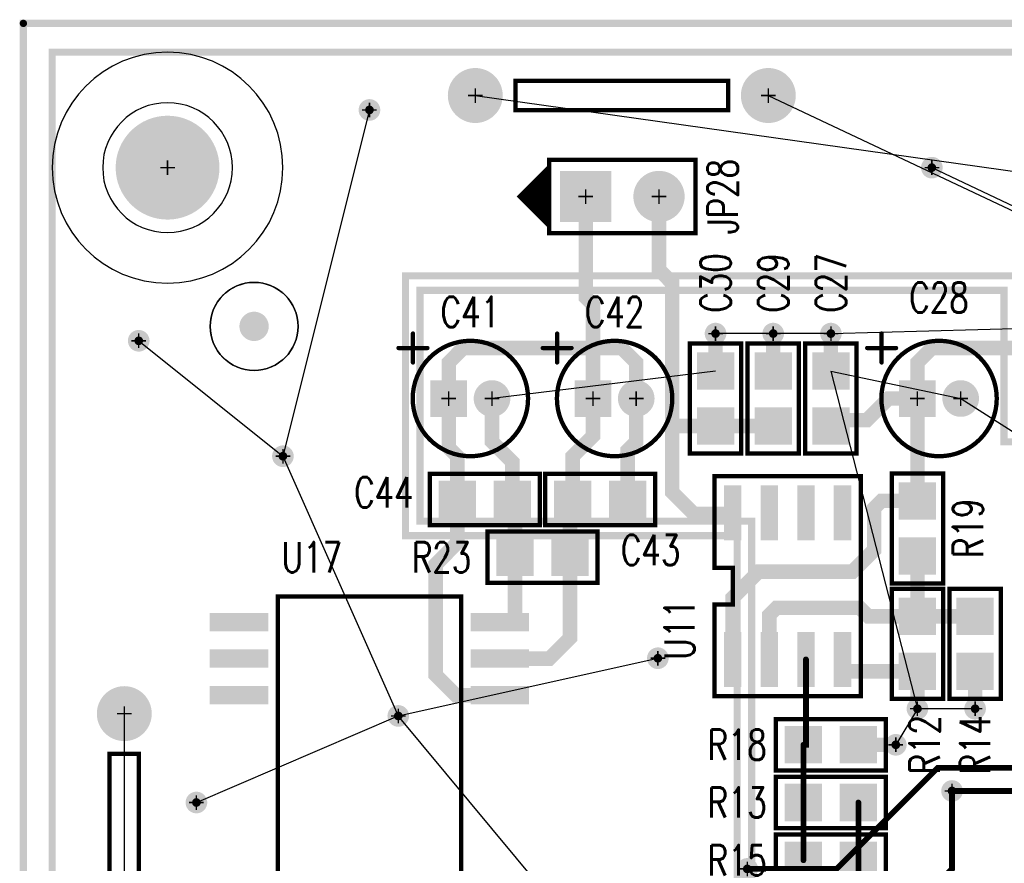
# Model space of a CAD drawing. Extents: x -1 to 210, y -5 to 148.
# Tile 25 of 52: x 0 to 34, y 96 to 125. Entities that reach past the tile are written whole.
import ezdxf
from ezdxf.enums import TextEntityAlignment as Align

# ---------------------------------------------------------------- set-up
doc = ezdxf.new("R2010")
doc.units = 0
for name, pattern in [('KEEPOUT_00011110', [2, 1, 1]), ('POUR_01_-1_0_000000', [2, 1, 1]), ('SIG_0', [2, 1, 1]), ('SIG_12', [2, 1, 1]), ('SIG_15', [2, 1, 1]), ('SIG_17', [2, 1, 1]), ('SIG_18', [2, 1, 1]), ('SIG_225', [2, 1, 1]), ('SIG_25', [2, 1, 1]), ('SIG_27', [2, 1, 1]), ('SIG_3', [2, 1, 1]), ('SIG_35', [2, 1, 1]), ('SIG_36', [2, 1, 1]), ('SIG_37', [2, 1, 1]), ('SIG_9', [2, 1, 1])]:
    doc.linetypes.add(name, pattern=pattern)
for name, color, linetype in [('BOARD_OUTLINE_00', 254, 'CONTINUOUS'), ('DRIL_NPLTE_THRU_01', 176, 'CONTINUOUS'), ('DRIL_NPLTE_THRU_02', 255, 'CONTINUOUS'), ('DRIL_NPLTE_THRU_03', 106, 'CONTINUOUS'), ('DRIL_NPLTE_THRU_04', 16, 'CONTINUOUS'), ('DRIL_PLTE_THRU_01', 176, 'CONTINUOUS'), ('DRIL_PLTE_THRU_02', 255, 'CONTINUOUS'), ('DRIL_PLTE_THRU_03', 106, 'CONTINUOUS'), ('DRIL_PLTE_THRU_04', 16, 'CONTINUOUS'), ('DRIL_SYMBOL', 254, 'CONTINUOUS'), ('KEEPOUT_-1', 254, 'CONTINUOUS'), ('KEEPOUT_00', 34, 'CONTINUOUS'), ('KEEPOUT_01', 34, 'CONTINUOUS'), ('LINK_00', 57, 'CONTINUOUS'), ('PADS_BOT', 1, 'CONTINUOUS'), ('PADS_INNER', 5, 'CONTINUOUS'), ('PADS_TOP', 5, 'CONTINUOUS'), ('PART_NAME_01', 4, 'CONTINUOUS'), ('PART_TOP_2DLINE_00', 4, 'CONTINUOUS'), ('PART_TOP_2DLINE_01', 4, 'CONTINUOUS'), ('PART_TOP_CUTOUT_01', 4, 'CONTINUOUS'), ('POUR_HEADER_01', 5, 'CONTINUOUS'), ('POUR_HEADER_02', 253, 'CONTINUOUS'), ('POUR_HEADER_03', 112, 'CONTINUOUS'), ('POUR_HEADER_04', 1, 'CONTINUOUS'), ('TRACE_01', 5, 'CONTINUOUS'), ('TRACE_04', 1, 'CONTINUOUS'), ('VIAPTS', 5, 'CONTINUOUS')]:
    doc.layers.add(name, color=color, linetype=linetype)
doc.styles.add('W0$15', font='simplex', dxfattribs={"width": 0.75})

# ---------------------------------------------------------------- blocks, each defined once
blk = doc.blocks.new('SMOOTH_0$254')
at = {"const_width": 0.127}
blk.add_lwpolyline([(-0.0635, 0, 1), (0.0635, 0, 1)], format="xyb", close=True, dxfattribs=at)
blk = doc.blocks.new('BOARD_1')
at = {"layer": 'BOARD_OUTLINE_00', "const_width": 0.254}
blk.add_lwpolyline([(-5, 0), (200, 0), (200, 125), (-5, 125)], close=True, dxfattribs=at)
at = {"layer": 'BOARD_OUTLINE_00'}
blk.add_blockref('SMOOTH_0$254', (-5, 125), dxfattribs=at)
blk = doc.blocks.new('POUR_HEADER_1')
at = {"layer": 'POUR_HEADER_02', "linetype": 'POUR_01_-1_0_000000', "const_width": 0.25}
blk.add_lwpolyline([(157, -7.75), (66.75, -7.75), (66.75, -15.25), (39.5, -15.25), (39.5, -13.25), (21.25, -13.25), (21.25, -20), (11.5, -20), (11.5, -7.5), (0, -7.5), (0, 0.5), (20.25, 0.5), (20.25, -4.75), (25.25, -4.75), (25.25, -8), (30.75, -8), (30.75, 0.5), (42.25, 0.5), (42.25, -12.5), (61.25, -12.5), (61.25, -2), (168.25, -2)], dxfattribs=at)
blk = doc.blocks.new('POUR_HEADER_2')
at = {"layer": 'POUR_HEADER_02', "linetype": 'POUR_01_-1_0_000000', "const_width": 0.25}
for points in [[(26, 37.75), (-63.25, 37.75), (-63.25, 30.25), (-91.5, 30.25), (-91.5, 32.25), (-108.75, 32.25), (-108.75, 25.5), (-119.5, 25.5), (-119.5, 38), (-131, 38), (-131, 47), (-109.75, 47), (-109.75, 41.75), (-104.75, 41.75), (-104.75, 38.5), (-100.25, 38.5), (-100.25, 47), (-87.75, 47), (-87.75, 34), (-69.75, 34), (-69.75, 44.5), (38.25, 44.5)], [(59.75, 54.75), (-143.25, 54.75), (-143.25, 18.5)]]:
    blk.add_lwpolyline(points, dxfattribs=at)
blk = doc.blocks.new('POUR_HEADER_7')
at = {"layer": 'POUR_HEADER_03', "linetype": 'POUR_01_-1_0_000000', "const_width": 0.25}
blk.add_lwpolyline([(-43, -74.5), (-43, 48.5), (160, 48.5), (160, -74.5)], close=True, dxfattribs=at)
blk = doc.blocks.new('POUR_HEADER_8')
at = {"layer": 'POUR_HEADER_01', "linetype": 'POUR_01_-1_0_000000', "const_width": 0.25}
blk.add_lwpolyline([(0, 0), (203, 0), (203, 123), (0, 123)], close=True, dxfattribs=at)
blk = doc.blocks.new('POUR_HEADER_9')
at = {"layer": 'POUR_HEADER_04', "linetype": 'POUR_01_-1_0_000000', "const_width": 0.25}
blk.add_lwpolyline([(0, 0), (203, 0), (203, 123), (0, 123)], close=True, dxfattribs=at)
blk = doc.blocks.new('SMOOTH_0$15')
at = {"const_width": 0.075}
blk.add_lwpolyline([(-0.0375, 0, 1), (0.0375, 0, 1)], format="xyb", close=True, dxfattribs=at)
blk = doc.blocks.new('PART_BODY_TOP_21')
at = {"layer": 'PART_TOP_2DLINE_00', "const_width": 0.15}
blk.add_lwpolyline([(1.905, -0.889), (1.905, 0.889), (-1.905, 0.889), (-1.905, -0.889)], close=True, dxfattribs=at)
at = {"layer": 'PART_TOP_2DLINE_00'}
for p in [(-1.905, 0.889), (1.905, 0.889), (-1.905, -0.889), (1.905, -0.889)]:
    blk.add_blockref('SMOOTH_0$15', p, dxfattribs=at)
blk = doc.blocks.new('DRIL_HOLE_0')
blk.add_lwpolyline([(0, 0, 1), (0, 0, 1)], format="xyb", close=True)
blk = doc.blocks.new('PAD_0')
blk.add_lwpolyline([(0, 0, 1), (0, 0, 1)], format="xyb", close=True)
blk = doc.blocks.new('PAD_1')
at = {"const_width": 1.2954}
blk.add_lwpolyline([(-0.6477, 0), (0.6477, 0)], dxfattribs=at)
blk = doc.blocks.new('STK_TOP_4')
at = {"layer": 'DRIL_PLTE_THRU_01'}
blk.add_blockref('DRIL_HOLE_0', (0, 0), dxfattribs=at)
at = {"layer": 'DRIL_PLTE_THRU_02'}
blk.add_blockref('DRIL_HOLE_0', (0, 0), dxfattribs=at)
at = {"layer": 'DRIL_PLTE_THRU_03'}
blk.add_blockref('DRIL_HOLE_0', (0, 0), dxfattribs=at)
at = {"layer": 'DRIL_PLTE_THRU_04'}
blk.add_blockref('DRIL_HOLE_0', (0, 0), dxfattribs=at)
at = {"layer": 'PADS_BOT'}
blk.add_blockref('PAD_0', (0, 0), dxfattribs=at)
at = {"layer": 'PADS_INNER'}
blk.add_blockref('PAD_0', (0, 0), dxfattribs=at)
at = {"layer": 'PADS_TOP'}
blk.add_blockref('PAD_1', (0, 0), dxfattribs=at)
blk = doc.blocks.new('SYM_TOP_2')
for name, p in [('PART_BODY_TOP_21', (0, 0)), ('STK_TOP_4', (-0.9525, 0)), ('STK_TOP_4', (0.9525, 0))]:
    blk.add_blockref(name, p)
blk = doc.blocks.new('PART_TOP_11')
blk.add_blockref('SYM_TOP_2', (0, 0))
at = {"layer": 'PART_NAME_01', "style": 'W0$15', "width": 0.75}
blk.add_text('C27', height=1.05, dxfattribs=at).set_placement((4, 0), align=Align.MIDDLE_CENTER)
blk = doc.blocks.new('PART_TOP_12')
blk.add_blockref('SYM_TOP_2', (0, 0))
at = {"layer": 'PART_NAME_01', "style": 'W0$15', "width": 0.75}
blk.add_text('C29', height=1.05, dxfattribs=at).set_placement((4, 0), align=Align.MIDDLE_CENTER)
blk = doc.blocks.new('PART_TOP_13')
blk.add_blockref('SYM_TOP_2', (0, 0))
at = {"layer": 'PART_NAME_01', "style": 'W0$15', "width": 0.75}
blk.add_text('C30', height=1.05, dxfattribs=at).set_placement((4, 0), align=Align.MIDDLE_CENTER)
blk = doc.blocks.new('PART_BODY_TOP_23')
at = {"layer": 'PART_TOP_2DLINE_00', "const_width": 0.15}
blk.add_lwpolyline([(2, 0, 1), (-2, 0, 1)], format="xyb", close=True, dxfattribs=at)
for points in [[(-1.992, 2.25), (-1.992, 1.25)], [(-2.492, 1.75), (-1.492, 1.75)]]:
    blk.add_lwpolyline(points, dxfattribs=at)
at = {"layer": 'PART_TOP_2DLINE_00'}
for p in [(-1.992, 2.25), (-2.492, 1.75), (-1.492, 1.75), (-1.992, 1.25)]:
    blk.add_blockref('SMOOTH_0$15', p, dxfattribs=at)
blk = doc.blocks.new('DRIL_SYMBOL_0$7')
at = {"layer": 'DRIL_SYMBOL', "const_width": 0.0508}
for points in [[(-0.254, 0), (0.254, 0)], [(0, -0.254), (0, 0.254)]]:
    blk.add_lwpolyline(points, dxfattribs=at)
blk = doc.blocks.new('DRIL_HOLE_0$7')
at = {"const_width": 0.35}
blk.add_lwpolyline([(-0.175, 0, 1), (0.175, 0, 1)], format="xyb", close=True, dxfattribs=at)
blk.add_blockref('DRIL_SYMBOL_0$7', (0, 0))
blk = doc.blocks.new('PAD_3')
at = {"const_width": 0.635}
blk.add_lwpolyline([(0, -0.3175, 1), (0, 0.3175, 1)], format="xyb", close=True, dxfattribs=at)
blk = doc.blocks.new('PAD_4')
at = {"const_width": 1.27}
blk.add_lwpolyline([(-0.635, 0), (0.635, 0)], dxfattribs=at)
blk = doc.blocks.new('STK_TOP_7')
at = {"layer": 'DRIL_PLTE_THRU_01'}
blk.add_blockref('DRIL_HOLE_0$7', (0, 0), dxfattribs=at)
at = {"layer": 'DRIL_PLTE_THRU_02'}
blk.add_blockref('DRIL_HOLE_0$7', (0, 0), dxfattribs=at)
at = {"layer": 'DRIL_PLTE_THRU_03'}
blk.add_blockref('DRIL_HOLE_0$7', (0, 0), dxfattribs=at)
at = {"layer": 'DRIL_PLTE_THRU_04'}
blk.add_blockref('DRIL_HOLE_0$7', (0, 0), dxfattribs=at)
at = {"layer": 'PADS_BOT'}
blk.add_blockref('PAD_4', (0, 0), dxfattribs=at)
at = {"layer": 'PADS_INNER'}
blk.add_blockref('PAD_3', (0, 0), dxfattribs=at)
at = {"layer": 'PADS_TOP'}
blk.add_blockref('PAD_4', (0, 0), dxfattribs=at)
blk = doc.blocks.new('STK_TOP_6')
at = {"layer": 'DRIL_PLTE_THRU_01'}
blk.add_blockref('DRIL_HOLE_0$7', (0, 0), dxfattribs=at)
at = {"layer": 'DRIL_PLTE_THRU_02'}
blk.add_blockref('DRIL_HOLE_0$7', (0, 0), dxfattribs=at)
at = {"layer": 'DRIL_PLTE_THRU_03'}
blk.add_blockref('DRIL_HOLE_0$7', (0, 0), dxfattribs=at)
at = {"layer": 'DRIL_PLTE_THRU_04'}
blk.add_blockref('DRIL_HOLE_0$7', (0, 0), dxfattribs=at)
at = {"layer": 'PADS_BOT'}
blk.add_blockref('PAD_3', (0, 0), dxfattribs=at)
at = {"layer": 'PADS_INNER'}
blk.add_blockref('PAD_3', (0, 0), dxfattribs=at)
at = {"layer": 'PADS_TOP'}
blk.add_blockref('PAD_3', (0, 0), dxfattribs=at)
blk = doc.blocks.new('SYM_TOP_4')
for name, p in [('PART_BODY_TOP_23', (0, 0)), ('STK_TOP_7', (-0.75, 0)), ('STK_TOP_6', (0.75, 0))]:
    blk.add_blockref(name, p)
blk = doc.blocks.new('PART_TOP_52')
blk.add_blockref('SYM_TOP_4', (0, 0))
at = {"layer": 'PART_NAME_01', "style": 'W0$15', "width": 0.75}
blk.add_text('C28', height=1.05, dxfattribs=at).set_placement((0, 3.5), align=Align.MIDDLE_CENTER)
blk = doc.blocks.new('PART_TOP_53')
blk.add_blockref('SYM_TOP_4', (0, 0))
at = {"layer": 'PART_NAME_01', "style": 'W0$15', "width": 0.75}
blk.add_text('C41', height=1.05, dxfattribs=at).set_placement((0, 3), align=Align.MIDDLE_CENTER)
blk = doc.blocks.new('PART_TOP_54')
blk.add_blockref('SYM_TOP_4', (0, 0))
at = {"layer": 'PART_NAME_01', "style": 'W0$15', "width": 0.75}
blk.add_text('C42', height=1.05, dxfattribs=at).set_placement((0, 3), align=Align.MIDDLE_CENTER)
blk = doc.blocks.new('PART_TOP_55')
blk.add_blockref('SYM_TOP_2', (0, 0))
at = {"layer": 'PART_NAME_01', "style": 'W0$15', "width": 0.75}
blk.add_text('C43', height=1.05, dxfattribs=at).set_placement((1.75, -1.75), align=Align.MIDDLE_CENTER)
blk = doc.blocks.new('PART_TOP_56')
blk.add_blockref('SYM_TOP_2', (0, 0))
at = {"layer": 'PART_NAME_01', "style": 'W0$15', "width": 0.75}
blk.add_text('C44', height=1.05, dxfattribs=at).set_placement((-3.5, 0.25), align=Align.MIDDLE_CENTER)
blk = doc.blocks.new('PART_BODY_TOP_24')
at = {"layer": 'PART_TOP_2DLINE_00', "const_width": 0.15}
blk.add_lwpolyline([(-1.27, 1.016), (-2.286, 0), (-1.27, -1.016), (-1.27, 0.889), (-2.159, 0), (-1.397, -0.762), (-1.397, 0.635), (-2.032, 0), (-1.524, -0.508), (-1.524, 0.381), (-1.905, 0), (-1.651, -0.254), (-1.651, 0.127), (-1.778, 0), (-1.651, -0.127)], dxfattribs=at)
blk.add_lwpolyline([(-1.27, -1.27), (3.81, -1.27), (3.81, 1.27), (-1.27, 1.27)], close=True, dxfattribs=at)
at = {"layer": 'PART_TOP_2DLINE_00'}
for p in [(-1.27, 1.27), (-1.27, 1.016), (3.81, 1.27), (-1.397, 0.635), (-1.27, 0.889), (-1.524, 0.381), (-2.286, 0), (-2.159, 0), (-2.032, 0), (-1.905, 0), (-1.778, 0), (-1.651, 0.127), (-1.651, -0.127), (-1.651, -0.254), (-1.524, -0.508), (-1.397, -0.762), (-1.27, -1.016), (-1.27, -1.27), (3.81, -1.27)]:
    blk.add_blockref('SMOOTH_0$15', p, dxfattribs=at)
blk = doc.blocks.new('DRIL_SYMBOL_1')
at = {"layer": 'DRIL_SYMBOL', "const_width": 0.0508}
for points in [[(-0.254, 0), (0.254, 0)], [(0, -0.254), (0, 0.254)]]:
    blk.add_lwpolyline(points, dxfattribs=at)
blk = doc.blocks.new('DRIL_HOLE_1')
at = {"const_width": 0.5}
blk.add_lwpolyline([(-0.25, 0, 1), (0.25, 0, 1)], format="xyb", close=True, dxfattribs=at)
blk.add_blockref('DRIL_SYMBOL_1', (0, 0))
blk = doc.blocks.new('PAD_5')
at = {"const_width": 0.889}
blk.add_lwpolyline([(0, -0.4445, 1), (0, 0.4445, 1)], format="xyb", close=True, dxfattribs=at)
blk = doc.blocks.new('PAD_6')
at = {"const_width": 1.778}
blk.add_lwpolyline([(-0.889, 0), (0.889, 0)], dxfattribs=at)
blk = doc.blocks.new('STK_TOP_8')
at = {"layer": 'DRIL_PLTE_THRU_01'}
blk.add_blockref('DRIL_HOLE_1', (0, 0), dxfattribs=at)
at = {"layer": 'DRIL_PLTE_THRU_02'}
blk.add_blockref('DRIL_HOLE_1', (0, 0), dxfattribs=at)
at = {"layer": 'DRIL_PLTE_THRU_03'}
blk.add_blockref('DRIL_HOLE_1', (0, 0), dxfattribs=at)
at = {"layer": 'DRIL_PLTE_THRU_04'}
blk.add_blockref('DRIL_HOLE_1', (0, 0), dxfattribs=at)
at = {"layer": 'PADS_BOT'}
blk.add_blockref('PAD_6', (0, 0), dxfattribs=at)
at = {"layer": 'PADS_INNER'}
blk.add_blockref('PAD_5', (0, 0), dxfattribs=at)
at = {"layer": 'PADS_TOP'}
blk.add_blockref('PAD_6', (0, 0), dxfattribs=at)
blk = doc.blocks.new('STK_TOP_9')
at = {"layer": 'DRIL_PLTE_THRU_01'}
blk.add_blockref('DRIL_HOLE_1', (0, 0), dxfattribs=at)
at = {"layer": 'DRIL_PLTE_THRU_02'}
blk.add_blockref('DRIL_HOLE_1', (0, 0), dxfattribs=at)
at = {"layer": 'DRIL_PLTE_THRU_03'}
blk.add_blockref('DRIL_HOLE_1', (0, 0), dxfattribs=at)
at = {"layer": 'DRIL_PLTE_THRU_04'}
blk.add_blockref('DRIL_HOLE_1', (0, 0), dxfattribs=at)
at = {"layer": 'PADS_BOT'}
blk.add_blockref('PAD_5', (0, 0), dxfattribs=at)
at = {"layer": 'PADS_INNER'}
blk.add_blockref('PAD_5', (0, 0), dxfattribs=at)
at = {"layer": 'PADS_TOP'}
blk.add_blockref('PAD_5', (0, 0), dxfattribs=at)
blk = doc.blocks.new('SYM_TOP_5')
for name, p in [('PART_BODY_TOP_24', (0, 0)), ('STK_TOP_8', (0, 0)), ('STK_TOP_9', (2.54, 0))]:
    blk.add_blockref(name, p)
blk = doc.blocks.new('PART_TOP_68')
blk.add_blockref('SYM_TOP_5', (0, 0))
at = {"layer": 'PART_NAME_01', "style": 'W0$15', "width": 0.75}
blk.add_text('JP28', height=1.05, rotation=90, dxfattribs=at).set_placement((4.75, 0), align=Align.MIDDLE_CENTER)
blk = doc.blocks.new('PART_BODY_TOP_35')
at = {"layer": 'PART_TOP_2DLINE_01', "const_width": 0.15}
blk.add_lwpolyline([(-9.144, -3.175), (9.144, -3.175), (9.144, 3.175), (-9.144, 3.175)], close=True, dxfattribs=at)
blk.add_lwpolyline([(-8.763, -2.159, 1), (-7.493, -2.159, 1)], format="xyb", close=True, dxfattribs=at)
at = {"layer": 'PART_TOP_2DLINE_01'}
for p in [(-9.144, 3.175), (9.144, 3.175), (-9.144, -3.175), (9.144, -3.175)]:
    blk.add_blockref('SMOOTH_0$15', p, dxfattribs=at)
blk = doc.blocks.new('PAD_16')
at = {"const_width": 0.635}
blk.add_lwpolyline([(-1.016, 0), (1.016, 0)], dxfattribs=at)
blk = doc.blocks.new('STK_TOP_23')
at = {"layer": 'DRIL_NPLTE_THRU_01'}
blk.add_blockref('DRIL_HOLE_0', (0, 0), dxfattribs=at)
at = {"layer": 'DRIL_NPLTE_THRU_02'}
blk.add_blockref('DRIL_HOLE_0', (0, 0), dxfattribs=at)
at = {"layer": 'DRIL_NPLTE_THRU_03'}
blk.add_blockref('DRIL_HOLE_0', (0, 0), dxfattribs=at)
at = {"layer": 'DRIL_NPLTE_THRU_04'}
blk.add_blockref('DRIL_HOLE_0', (0, 0), dxfattribs=at)
at = {"layer": 'PADS_BOT'}
blk.add_blockref('PAD_0', (0, 0), dxfattribs=at)
at = {"layer": 'PADS_INNER'}
blk.add_blockref('PAD_0', (0, 0), dxfattribs=at)
at = {"layer": 'PADS_TOP', "rotation": 90}
blk.add_blockref('PAD_16', (0, 0), dxfattribs=at)
blk = doc.blocks.new('STK_TOP_22')
at = {"layer": 'DRIL_NPLTE_THRU_01'}
blk.add_blockref('DRIL_HOLE_0', (0, 0), dxfattribs=at)
at = {"layer": 'DRIL_NPLTE_THRU_02'}
blk.add_blockref('DRIL_HOLE_0', (0, 0), dxfattribs=at)
at = {"layer": 'DRIL_NPLTE_THRU_03'}
blk.add_blockref('DRIL_HOLE_0', (0, 0), dxfattribs=at)
at = {"layer": 'DRIL_NPLTE_THRU_04'}
blk.add_blockref('DRIL_HOLE_0', (0, 0), dxfattribs=at)
at = {"layer": 'PADS_BOT'}
blk.add_blockref('PAD_0', (0, 0), dxfattribs=at)
at = {"layer": 'PADS_INNER'}
blk.add_blockref('PAD_0', (0, 0), dxfattribs=at)
at = {"layer": 'PADS_TOP'}
blk.add_blockref('PAD_0', (0, 0), dxfattribs=at)
blk = doc.blocks.new('SYM_TOP_16')
for name, p in [('STK_TOP_23', (-8.255, 4.5212)), ('STK_TOP_23', (-6.985, 4.5212)), ('STK_TOP_23', (-5.715, 4.5212)), ('STK_TOP_23', (5.715, 4.5212)), ('STK_TOP_23', (6.985, 4.5212)), ('STK_TOP_23', (8.255, 4.5212)), ('STK_TOP_22', (-4.445, 4.5212)), ('STK_TOP_22', (-3.175, 4.5212)), ('STK_TOP_22', (-1.905, 4.5212)), ('STK_TOP_22', (-0.635, 4.5212)), ('STK_TOP_22', (0.635, 4.5212)), ('STK_TOP_22', (1.905, 4.5212)), ('STK_TOP_22', (3.175, 4.5212)), ('STK_TOP_22', (4.445, 4.5212)), ('PART_BODY_TOP_35', (0, 0)), ('STK_TOP_23', (-8.255, -4.5212)), ('STK_TOP_23', (-6.985, -4.5212)), ('STK_TOP_23', (-5.715, -4.5212)), ('STK_TOP_23', (5.715, -4.5212)), ('STK_TOP_23', (6.985, -4.5212)), ('STK_TOP_23', (8.255, -4.5212)), ('STK_TOP_22', (-4.445, -4.5212)), ('STK_TOP_22', (-3.175, -4.5212)), ('STK_TOP_22', (-1.905, -4.5212)), ('STK_TOP_22', (-0.635, -4.5212)), ('STK_TOP_22', (0.635, -4.5212)), ('STK_TOP_22', (1.905, -4.5212)), ('STK_TOP_22', (3.175, -4.5212)), ('STK_TOP_22', (4.445, -4.5212))]:
    blk.add_blockref(name, p)
blk = doc.blocks.new('PART_TOP_100')
blk.add_blockref('SYM_TOP_16', (0, 0))
at = {"layer": 'PART_NAME_01', "style": 'W0$15', "width": 0.75}
blk.add_text('U17', height=1.05, rotation=-90, dxfattribs=at).set_placement((10.5, 2), align=Align.MIDDLE_CENTER)
blk = doc.blocks.new('PART_TOP_113')
blk.add_blockref('SYM_TOP_2', (0, 0))
at = {"layer": 'PART_NAME_01', "style": 'W0$15', "width": 0.75}
blk.add_text('R12', height=1.05, dxfattribs=at).set_placement((-3.5, -0.25), align=Align.MIDDLE_CENTER)
blk = doc.blocks.new('PART_TOP_114')
blk.add_blockref('SYM_TOP_2', (0, 0))
at = {"layer": 'PART_NAME_01', "style": 'W0$15', "width": 0.75}
blk.add_text('R13', height=1.05, rotation=-180, dxfattribs=at).set_placement((3.25, 0), align=Align.MIDDLE_CENTER)
blk = doc.blocks.new('PART_TOP_115')
blk.add_blockref('SYM_TOP_2', (0, 0))
at = {"layer": 'PART_NAME_01', "style": 'W0$15', "width": 0.75}
blk.add_text('R14', height=1.05, dxfattribs=at).set_placement((-3.5, 0), align=Align.MIDDLE_CENTER)
blk = doc.blocks.new('PART_TOP_116')
blk.add_blockref('SYM_TOP_2', (0, 0))
at = {"layer": 'PART_NAME_01', "style": 'W0$15', "width": 0.75}
blk.add_text('R15', height=1.05, rotation=-180, dxfattribs=at).set_placement((3.25, 0), align=Align.MIDDLE_CENTER)
blk = doc.blocks.new('PART_TOP_118')
blk.add_blockref('SYM_TOP_2', (0, 0))
at = {"layer": 'PART_NAME_01', "style": 'W0$15', "width": 0.75}
blk.add_text('R18', height=1.05, dxfattribs=at).set_placement((-3.25, 0), align=Align.MIDDLE_CENTER)
blk = doc.blocks.new('PART_TOP_119')
blk.add_blockref('SYM_TOP_2', (0, 0))
at = {"layer": 'PART_NAME_01', "style": 'W0$15', "width": 0.75}
blk.add_text('R19', height=1.05, dxfattribs=at).set_placement((0, -1.75), align=Align.MIDDLE_CENTER)
blk = doc.blocks.new('PART_TOP_123')
blk.add_blockref('SYM_TOP_2', (0, 0))
at = {"layer": 'PART_NAME_01', "style": 'W0$15', "width": 0.75}
blk.add_text('R23', height=1.05, dxfattribs=at).set_placement((-3.5, 0), align=Align.MIDDLE_CENTER)
blk = doc.blocks.new('PART_BODY_TOP_39')
at = {"layer": 'KEEPOUT_-1', "linetype": 'KEEPOUT_00011110'}
blk.add_lwpolyline([(4, 0, 1), (-4, 0, 1)], format="xyb", close=True, dxfattribs=at)
at = {"layer": 'KEEPOUT_00', "linetype": 'KEEPOUT_00011110'}
blk.add_lwpolyline([(-2.25, 0, 1), (2.25, 0, 1)], format="xyb", close=True, dxfattribs=at)
at = {"layer": 'KEEPOUT_01', "linetype": 'KEEPOUT_00011110'}
blk.add_lwpolyline([(4, 0, 1), (-4, 0, 1)], format="xyb", close=True, dxfattribs=at)
blk = doc.blocks.new('DRIL_SYMBOL_3$6')
at = {"layer": 'DRIL_SYMBOL', "const_width": 0.0508}
for points in [[(-0.254, 0), (0.254, 0)], [(0, -0.254), (0, 0.254)]]:
    blk.add_lwpolyline(points, dxfattribs=at)
blk = doc.blocks.new('DRIL_HOLE_3$6')
at = {"const_width": 1.8}
blk.add_lwpolyline([(-0.9, 0, 1), (0.9, 0, 1)], format="xyb", close=True, dxfattribs=at)
blk.add_blockref('DRIL_SYMBOL_3$6', (0, 0))
blk = doc.blocks.new('PAD_19')
at = {"const_width": 0.381}
blk.add_lwpolyline([(0, -0.1905, 1), (0, 0.1905, 1)], format="xyb", close=True, dxfattribs=at)
blk = doc.blocks.new('STK_TOP_27')
at = {"layer": 'DRIL_NPLTE_THRU_01'}
blk.add_blockref('DRIL_HOLE_3$6', (0, 0), dxfattribs=at)
at = {"layer": 'DRIL_NPLTE_THRU_02'}
blk.add_blockref('DRIL_HOLE_3$6', (0, 0), dxfattribs=at)
at = {"layer": 'DRIL_NPLTE_THRU_03'}
blk.add_blockref('DRIL_HOLE_3$6', (0, 0), dxfattribs=at)
at = {"layer": 'DRIL_NPLTE_THRU_04'}
blk.add_blockref('DRIL_HOLE_3$6', (0, 0), dxfattribs=at)
at = {"layer": 'PADS_BOT'}
blk.add_blockref('PAD_19', (0, 0), dxfattribs=at)
at = {"layer": 'PADS_INNER'}
blk.add_blockref('PAD_19', (0, 0), dxfattribs=at)
at = {"layer": 'PADS_TOP'}
blk.add_blockref('PAD_19', (0, 0), dxfattribs=at)
blk = doc.blocks.new('SYM_TOP_20')
for name in ['PART_BODY_TOP_39', 'STK_TOP_27']:
    blk.add_blockref(name, (0, 0))
blk = doc.blocks.new('PART_TOP_130')
blk.add_blockref('SYM_TOP_20', (0, 0))
blk = doc.blocks.new('PART_BODY_TOP_41')
at = {"layer": 'PART_TOP_2DLINE_01', "const_width": 0.15}
blk.add_lwpolyline([(-3.683, 0.508), (3.683, 0.508), (3.683, -0.508), (-3.683, -0.508)], close=True, dxfattribs=at)
at = {"layer": 'PART_TOP_2DLINE_01'}
for p in [(-3.683, 0.508), (3.683, 0.508), (-3.683, -0.508), (3.683, -0.508)]:
    blk.add_blockref('SMOOTH_0$15', p, dxfattribs=at)
blk = doc.blocks.new('DRIL_SYMBOL_1$3')
at = {"layer": 'DRIL_SYMBOL', "const_width": 0.0508}
for points in [[(-0.254, 0), (0.254, 0)], [(0, -0.254), (0, 0.254)]]:
    blk.add_lwpolyline(points, dxfattribs=at)
blk = doc.blocks.new('DRIL_HOLE_1$3')
at = {"const_width": 0.65}
blk.add_lwpolyline([(-0.325, 0, 1), (0.325, 0, 1)], format="xyb", close=True, dxfattribs=at)
blk.add_blockref('DRIL_SYMBOL_1$3', (0, 0))
blk = doc.blocks.new('PAD_21')
at = {"const_width": 0.9525}
blk.add_lwpolyline([(0, -0.47625, 1), (0, 0.47625, 1)], format="xyb", close=True, dxfattribs=at)
blk = doc.blocks.new('STK_TOP_28')
at = {"layer": 'DRIL_PLTE_THRU_01'}
blk.add_blockref('DRIL_HOLE_1$3', (0, 0), dxfattribs=at)
at = {"layer": 'DRIL_PLTE_THRU_02'}
blk.add_blockref('DRIL_HOLE_1$3', (0, 0), dxfattribs=at)
at = {"layer": 'DRIL_PLTE_THRU_03'}
blk.add_blockref('DRIL_HOLE_1$3', (0, 0), dxfattribs=at)
at = {"layer": 'DRIL_PLTE_THRU_04'}
blk.add_blockref('DRIL_HOLE_1$3', (0, 0), dxfattribs=at)
at = {"layer": 'PADS_BOT'}
blk.add_blockref('PAD_21', (0, 0), dxfattribs=at)
at = {"layer": 'PADS_INNER'}
blk.add_blockref('PAD_21', (0, 0), dxfattribs=at)
at = {"layer": 'PADS_TOP'}
blk.add_blockref('PAD_21', (0, 0), dxfattribs=at)
blk = doc.blocks.new('SYM_TOP_22')
for name, p in [('STK_TOP_28', (-5.08, 0)), ('STK_TOP_28', (5.08, 0)), ('PART_BODY_TOP_41', (0, 0))]:
    blk.add_blockref(name, p)
blk = doc.blocks.new('PART_TOP_135')
blk.add_blockref('SYM_TOP_22', (0, 0))
blk = doc.blocks.new('PART_TOP_137')
blk.add_blockref('SYM_TOP_22', (0, 0))
blk = doc.blocks.new('PART_BODY_TOP_42')
at = {"layer": 'KEEPOUT_01', "linetype": 'KEEPOUT_00011110'}
blk.add_lwpolyline([(1.524, 0, 1), (-1.524, 0, 1)], format="xyb", close=True, dxfattribs=at)
at = {"layer": 'PART_TOP_CUTOUT_01', "const_width": 0.0254}
blk.add_lwpolyline([(-1.5367, 0, 1), (1.5367, 0, 1)], format="xyb", close=True, dxfattribs=at)
blk = doc.blocks.new('PAD_23')
at = {"const_width": 0.508}
blk.add_lwpolyline([(0, -0.254, 1), (0, 0.254, 1)], format="xyb", close=True, dxfattribs=at)
blk = doc.blocks.new('STK_TOP_29')
at = {"layer": 'DRIL_PLTE_THRU_01'}
blk.add_blockref('DRIL_HOLE_0', (0, 0), dxfattribs=at)
at = {"layer": 'DRIL_PLTE_THRU_02'}
blk.add_blockref('DRIL_HOLE_0', (0, 0), dxfattribs=at)
at = {"layer": 'DRIL_PLTE_THRU_03'}
blk.add_blockref('DRIL_HOLE_0', (0, 0), dxfattribs=at)
at = {"layer": 'DRIL_PLTE_THRU_04'}
blk.add_blockref('DRIL_HOLE_0', (0, 0), dxfattribs=at)
at = {"layer": 'PADS_BOT'}
blk.add_blockref('PAD_0', (0, 0), dxfattribs=at)
at = {"layer": 'PADS_INNER'}
blk.add_blockref('PAD_0', (0, 0), dxfattribs=at)
at = {"layer": 'PADS_TOP'}
blk.add_blockref('PAD_23', (0, 0), dxfattribs=at)
blk = doc.blocks.new('SYM_TOP_23')
for name in ['PART_BODY_TOP_42', 'STK_TOP_29']:
    blk.add_blockref(name, (0, 0))
blk = doc.blocks.new('PART_TOP_139')
blk.add_blockref('SYM_TOP_23', (0, 0))
blk = doc.blocks.new('PART_BODY_BOT_42')
at = {"layer": 'KEEPOUT_01', "linetype": 'KEEPOUT_00011110'}
blk.add_lwpolyline([(1.524, 0, 1), (-1.524, 0, 1)], format="xyb", close=True, dxfattribs=at)
blk = doc.blocks.new('STK_BOT_29')
at = {"layer": 'DRIL_PLTE_THRU_01'}
blk.add_blockref('DRIL_HOLE_0', (0, 0), dxfattribs=at)
at = {"layer": 'DRIL_PLTE_THRU_02'}
blk.add_blockref('DRIL_HOLE_0', (0, 0), dxfattribs=at)
at = {"layer": 'DRIL_PLTE_THRU_03'}
blk.add_blockref('DRIL_HOLE_0', (0, 0), dxfattribs=at)
at = {"layer": 'DRIL_PLTE_THRU_04'}
blk.add_blockref('DRIL_HOLE_0', (0, 0), dxfattribs=at)
at = {"layer": 'PADS_BOT'}
blk.add_blockref('PAD_23', (0, 0), dxfattribs=at)
at = {"layer": 'PADS_INNER'}
blk.add_blockref('PAD_0', (0, 0), dxfattribs=at)
at = {"layer": 'PADS_TOP'}
blk.add_blockref('PAD_0', (0, 0), dxfattribs=at)
blk = doc.blocks.new('SYM_BOT_23')
for name in ['PART_BODY_BOT_42', 'STK_BOT_29']:
    blk.add_blockref(name, (0, 0))
blk = doc.blocks.new('PART_BOT_142')
blk.add_blockref('SYM_BOT_23', (0, 0))
blk = doc.blocks.new('PART_BODY_TOP_36')
at = {"layer": 'PART_TOP_2DLINE_00', "const_width": 0.15}
blk.add_lwpolyline([(2.54, -3.81), (-2.54, -3.81), (-2.54, -0.635), (-1.905, -0.635), (-1.905, 0.635), (-2.54, 0.635), (-2.54, 3.81), (2.54, 3.81)], close=True, dxfattribs=at)
at = {"layer": 'PART_TOP_2DLINE_00'}
for p in [(-2.54, 3.81), (2.54, 3.81), (-2.54, 0.635), (-1.905, 0.635), (-2.54, -0.635), (-1.905, -0.635), (-2.54, -3.81), (2.54, -3.81)]:
    blk.add_blockref('SMOOTH_0$15', p, dxfattribs=at)
blk = doc.blocks.new('PAD_17')
at = {"const_width": 0.6096}
blk.add_lwpolyline([(-0.9525, 0), (0.9525, 0)], dxfattribs=at)
blk = doc.blocks.new('STK_TOP_24')
at = {"layer": 'DRIL_PLTE_THRU_01'}
blk.add_blockref('DRIL_HOLE_0', (0, 0), dxfattribs=at)
at = {"layer": 'DRIL_PLTE_THRU_02'}
blk.add_blockref('DRIL_HOLE_0', (0, 0), dxfattribs=at)
at = {"layer": 'DRIL_PLTE_THRU_03'}
blk.add_blockref('DRIL_HOLE_0', (0, 0), dxfattribs=at)
at = {"layer": 'DRIL_PLTE_THRU_04'}
blk.add_blockref('DRIL_HOLE_0', (0, 0), dxfattribs=at)
at = {"layer": 'PADS_BOT'}
blk.add_blockref('PAD_0', (0, 0), dxfattribs=at)
at = {"layer": 'PADS_INNER'}
blk.add_blockref('PAD_0', (0, 0), dxfattribs=at)
at = {"layer": 'PADS_TOP', "rotation": 90}
blk.add_blockref('PAD_17', (0, 0), dxfattribs=at)
blk = doc.blocks.new('SYM_TOP_17')
for name, p in [('PART_BODY_TOP_36', (0, 0)), ('STK_TOP_24', (-1.905, 2.54)), ('STK_TOP_24', (-0.635, 2.54)), ('STK_TOP_24', (0.635, 2.54)), ('STK_TOP_24', (1.905, 2.54)), ('STK_TOP_24', (-1.905, -2.54)), ('STK_TOP_24', (-0.635, -2.54)), ('STK_TOP_24', (0.635, -2.54)), ('STK_TOP_24', (1.905, -2.54))]:
    blk.add_blockref(name, p)
blk = doc.blocks.new('PART_TOP_251')
blk.add_blockref('SYM_TOP_17', (0, 0))
at = {"layer": 'PART_NAME_01', "style": 'W0$15', "width": 0.75}
blk.add_text('U11', height=1.05, rotation=90, dxfattribs=at).set_placement((-3.75, -1.5), align=Align.MIDDLE_CENTER)
blk = doc.blocks.new('SMOOTH_0$5')
at = {"const_width": 0.25}
blk.add_lwpolyline([(-0.125, 0, 1), (0.125, 0, 1)], format="xyb", close=True, dxfattribs=at)
blk = doc.blocks.new('SMOOTH_0$2')
at = {"const_width": 0.1}
blk.add_lwpolyline([(-0.05, 0, 1), (0.05, 0, 1)], format="xyb", close=True, dxfattribs=at)
blk = doc.blocks.new('DRIL_SYMBOL_0$3')
at = {"layer": 'DRIL_SYMBOL', "const_width": 0.0508}
for points in [[(-0.254, 0), (0.254, 0)], [(0, -0.254), (0, 0.254)]]:
    blk.add_lwpolyline(points, dxfattribs=at)
blk = doc.blocks.new('DRIL_HOLE_0$3')
at = {"const_width": 0.15}
blk.add_lwpolyline([(-0.075, 0, 1), (0.075, 0, 1)], format="xyb", close=True, dxfattribs=at)
blk.add_blockref('DRIL_SYMBOL_0$3', (0, 0))
blk = doc.blocks.new('PAD_34')
at = {"const_width": 0.375}
blk.add_lwpolyline([(0, -0.1875, 1), (0, 0.1875, 1)], format="xyb", close=True, dxfattribs=at)
blk = doc.blocks.new('STK_TOP_3')
at = {"layer": 'DRIL_PLTE_THRU_01'}
blk.add_blockref('DRIL_HOLE_0$3', (0, 0), dxfattribs=at)
at = {"layer": 'DRIL_PLTE_THRU_02'}
blk.add_blockref('DRIL_HOLE_0$3', (0, 0), dxfattribs=at)
at = {"layer": 'DRIL_PLTE_THRU_03'}
blk.add_blockref('DRIL_HOLE_0$3', (0, 0), dxfattribs=at)
at = {"layer": 'DRIL_PLTE_THRU_04'}
blk.add_blockref('DRIL_HOLE_0$3', (0, 0), dxfattribs=at)
at = {"layer": 'PADS_BOT'}
blk.add_blockref('PAD_34', (0, 0), dxfattribs=at)
at = {"layer": 'PADS_INNER'}
blk.add_blockref('PAD_34', (0, 0), dxfattribs=at)
at = {"layer": 'PADS_TOP'}
blk.add_blockref('PAD_34', (0, 0), dxfattribs=at)
blk = doc.blocks.new('SYM_TOP_1')
blk.add_blockref('STK_TOP_3', (0, 0))

msp = doc.modelspace()

# ---------------------------------------------------------------- linework, layer by layer
at = {"layer": 'LINK_00', "linetype": 'SIG_15'}
for p, q in [((15.67, 122.5), (58.25, 116.5)), ((25.83, 122.5), (42.25, 114.75)), ((3.5, 101.08), (3.5, 90.92))]:
    msp.add_line(p, q, dxfattribs=at)
at = {"layer": 'LINK_00', "linetype": 'SIG_12'}
for p, q in [((12, 122), (9, 110)), ((31.5, 120), (169, 55)), ((4, 114), (9, 110)), ((9, 110), (13, 101)), ((13, 101), (22, 103)), ((6, 98), (13, 101)), ((18, 95), (13, 101))]:
    msp.add_line(p, q, dxfattribs=at)
at = {"layer": 'LINK_00', "linetype": 'SIG_9'}
for p, q in [((28, 114.25), (46, 114.75)), ((26, 114.25), (24, 114.25)), ((28, 114.25), (26, 114.25)), ((24, 112.953), (16.25, 112)), ((28, 112.953), (31, 101.25)), ((28, 112.953), (32.5, 112)), ((32.5, 112), (36.5, 109.46)), ((31, 101.25), (30.25, 100)), ((33, 101.25), (31, 101.25))]:
    msp.add_line(p, q, dxfattribs=at)
at = {"layer": 'TRACE_01', "linetype": 'SIG_25', "const_width": 0.5}
for points in [[(19.5, 119), (19.5, 115.5), (19.75, 115.25), (19.75, 112)], [(19.047, 108.5), (19.047, 110), (19.75, 110.703), (19.75, 112)], [(18.953, 106.5), (18.953, 108.405), (19.047, 108.5)], [(16.521, 102.985), (18.235, 102.985), (18.953, 103.703), (18.953, 106.5)]]:
    msp.add_lwpolyline(points, dxfattribs=at)
at = {"layer": 'TRACE_01', "linetype": 'SIG_18', "const_width": 0.5}
for points in [[(22.04, 119), (22.04, 116.46), (22.5, 116), (22.5, 111.047)], [(22.5, 111.047), (22.5, 108.75), (23.25, 108), (24.555, 108), (24.595, 108.04)], [(22.5, 111.047), (24, 111.047)], [(24, 111.047), (26, 111.047)]]:
    msp.add_lwpolyline(points, dxfattribs=at)
at = {"layer": 'TRACE_01', "linetype": 'SIG_9', "const_width": 0.5}
for points in [[(24, 114.25), (24, 112.953)], [(26, 112.953), (26, 114.25)], [(28, 114.25), (28, 112.953)], [(16.25, 112), (16.25, 110.5), (16.953, 109.797), (16.953, 108.5)], [(16.953, 108.5), (17.047, 108.405), (17.047, 106.5)], [(16.521, 104.255), (17.047, 104.255), (17.047, 106.5)], [(28.405, 102.96), (28.405, 102.547), (31, 102.547)], [(31, 102.547), (31, 101.25)], [(33, 102.547), (33, 101.25)], [(28.953, 100), (30.25, 100)]]:
    msp.add_lwpolyline(points, dxfattribs=at)
at = {"layer": 'TRACE_01', "linetype": 'SIG_27', "const_width": 0.5}
for points in [[(14.75, 112), (14.75, 110.297), (15.047, 110), (15.047, 108.5)], [(20.953, 108.5), (20.953, 110.203), (21.25, 110.5), (21.25, 112)], [(14.297, 103.5), (14.297, 106.25), (15.047, 107), (15.047, 108.5)], [(14.297, 103.5), (14.297, 102.417), (15, 101.715), (16.521, 101.715)]]:
    msp.add_lwpolyline(points, dxfattribs=at)
at = {"layer": 'TRACE_01', "linetype": 'SIG_0', "const_width": 0.5}
for points in [[(28, 111.047), (28, 111.25), (29.25, 111.25), (30, 112), (31, 112)], [(31, 112), (31, 108.453)], [(24.595, 102.96), (24.595, 105.095), (25.5, 106), (28.75, 106), (29.5, 106.75), (29.5, 108.203), (29.75, 108.453), (31, 108.453)]]:
    msp.add_lwpolyline(points, dxfattribs=at)
at = {"layer": 'TRACE_01', "linetype": 'SIG_36', "const_width": 0.5}
for points in [[(31, 104.453), (31, 106.547)], [(25.865, 102.96), (25.865, 104.5), (26.115, 104.75), (29, 104.75), (29.297, 104.453), (31, 104.453)], [(31, 104.453), (33, 104.453)]]:
    msp.add_lwpolyline(points, dxfattribs=at)
at = {"layer": 'TRACE_01', "linetype": 'SIG_37', "const_width": 0.2}
for points in [[(27.047, 100), (27.135, 100), (27.135, 102.96)], [(27.047, 98), (27.047, 100)], [(27.047, 96), (27.047, 98)]]:
    msp.add_lwpolyline(points, dxfattribs=at)
at = {"layer": 'TRACE_01', "linetype": 'SIG_225', "const_width": 0.2}
msp.add_lwpolyline([(31.095, 91.54), (31.1, 91.545), (31.1, 94.6), (32.2, 95.7), (32.2, 98.4)], dxfattribs=at)
at = {"layer": 'TRACE_01', "linetype": 'SIG_35', "const_width": 0.2}
for points in [[(28.953, 98), (28.953, 96)], [(28.905, 91.54), (28.905, 92.75), (28.953, 92.797), (28.953, 96)]]:
    msp.add_lwpolyline(points, dxfattribs=at)
at = {"layer": 'TRACE_04', "linetype": 'SIG_3', "const_width": 0.2}
msp.add_lwpolyline([(25.1, 95.7), (28.2, 95.7), (31.7, 99.2), (39.9, 99.2), (43, 102.3), (47.6, 102.3), (50, 104.7), (55.2, 104.7), (57.5, 107), (57.5, 111.8), (59.1, 113.4), (160, 113.4), (161, 114.4), (166.9, 114.4), (167.6, 115.1), (195.8, 115.1)], dxfattribs=at)
at = {"layer": 'TRACE_04', "linetype": 'SIG_27', "const_width": 0.5}
for points in [[(14.75, 112), (14.75, 113.25), (15.25, 113.75), (20.75, 113.75)], [(21.25, 112), (21.25, 113.25), (20.75, 113.75)]]:
    msp.add_lwpolyline(points, dxfattribs=at)
at = {"layer": 'TRACE_04', "linetype": 'SIG_0', "const_width": 0.5}
msp.add_lwpolyline([(31, 112), (31, 113.25), (31.5, 113.75), (38, 113.75)], dxfattribs=at)
at = {"layer": 'TRACE_04', "linetype": 'SIG_225', "const_width": 0.2}
msp.add_lwpolyline([(32.2, 98.4), (40.1, 98.4), (43.4, 101.7), (47.9, 101.7), (50.4, 104.2), (55.7, 104.2), (58, 106.5), (58, 111.6), (59.3, 112.9), (160.6, 112.9), (161.2, 113.5)], dxfattribs=at)

# ---------------------------------------------------------------- block references
for name, p in [('BOARD_1', (5, 0)), ('PART_TOP_130', (5, 120)), ('PART_TOP_137', (20.75, 122.5)), ('PART_TOP_68', (19.5, 119)), ('PART_TOP_139', (8, 114.5)), ('PART_TOP_52', (31.75, 112)), ('PART_TOP_53', (15.5, 112)), ('PART_TOP_54', (20.5, 112)), ('PART_TOP_56', (16, 108.5)), ('PART_TOP_55', (20, 108.5)), ('PART_TOP_251', (26.5, 105.5)), ('PART_TOP_123', (18, 106.5)), ('PART_TOP_118', (28, 100))]:
    msp.add_blockref(name, p)
at = {"linetype": 'SIG_15'}
msp.add_blockref('POUR_HEADER_2', (144.25, 69.25), dxfattribs=at)
at = {"linetype": 'SIG_17'}
msp.add_blockref('POUR_HEADER_7', (44, 75.5), dxfattribs=at)
at = {"linetype": 'SIG_12'}
for name in ['POUR_HEADER_8', 'POUR_HEADER_9']:
    msp.add_blockref(name, (1, 1), dxfattribs=at)
for name, p, rotation in [('PART_TOP_13', (24, 112), 90), ('PART_TOP_12', (26, 112), 90), ('PART_TOP_11', (28, 112), 90), ('PART_TOP_119', (31, 107.5), 90), ('PART_TOP_100', (12, 96), 90), ('PART_TOP_113', (31, 103.5), 90), ('PART_TOP_115', (33, 103.5), 90), ('PART_TOP_135', (3.5, 96), 90), ('PART_TOP_114', (28, 98), 180), ('PART_TOP_116', (28, 96), 180)]:
    msp.add_blockref(name, p, dxfattribs=dict(rotation=rotation))
at = {"xscale": -1}
msp.add_blockref('PART_BOT_142', (8, 114.5), dxfattribs=at)
at = {"linetype": 'SIG_9'}
msp.add_blockref('POUR_HEADER_1', (13.75, 115.25), dxfattribs=at)
at = {"layer": 'TRACE_01'}
for name, p in [('SMOOTH_0$5', (19.5, 119)), ('SMOOTH_0$5', (22.04, 119)), ('SMOOTH_0$5', (22.04, 116.46)), ('SMOOTH_0$5', (22.5, 116)), ('SMOOTH_0$5', (19.5, 115.5)), ('SMOOTH_0$5', (19.75, 115.25)), ('SMOOTH_0$5', (24, 114.25)), ('SMOOTH_0$5', (26, 114.25)), ('SMOOTH_0$5', (28, 114.25)), ('SMOOTH_0$5', (24, 112.953)), ('SMOOTH_0$5', (26, 112.953)), ('SMOOTH_0$5', (28, 112.953)), ('SMOOTH_0$5', (14.75, 112)), ('SMOOTH_0$5', (16.25, 112)), ('SMOOTH_0$5', (19.75, 112)), ('SMOOTH_0$5', (19.75, 112)), ('SMOOTH_0$5', (21.25, 112)), ('SMOOTH_0$5', (30, 112)), ('SMOOTH_0$5', (31, 112)), ('SMOOTH_0$5', (31, 112)), ('SMOOTH_0$5', (22.5, 111.047)), ('SMOOTH_0$5', (22.5, 111.047)), ('SMOOTH_0$5', (22.5, 111.047)), ('SMOOTH_0$5', (24, 111.047)), ('SMOOTH_0$5', (24, 111.047)), ('SMOOTH_0$5', (26, 111.047)), ('SMOOTH_0$5', (28, 111.25)), ('SMOOTH_0$5', (28, 111.047)), ('SMOOTH_0$5', (29.25, 111.25)), ('SMOOTH_0$5', (16.25, 110.5)), ('SMOOTH_0$5', (19.75, 110.703)), ('SMOOTH_0$5', (21.25, 110.5)), ('SMOOTH_0$5', (14.75, 110.297)), ('SMOOTH_0$5', (20.953, 110.203)), ('SMOOTH_0$5', (15.047, 110)), ('SMOOTH_0$5', (16.953, 109.797)), ('SMOOTH_0$5', (19.047, 110)), ('SMOOTH_0$5', (22.5, 108.75)), ('SMOOTH_0$5', (15.047, 108.5)), ('SMOOTH_0$5', (15.047, 108.5)), ('SMOOTH_0$5', (16.953, 108.5)), ('SMOOTH_0$5', (16.953, 108.5)), ('SMOOTH_0$5', (17.047, 108.405)), ('SMOOTH_0$5', (18.953, 108.405)), ('SMOOTH_0$5', (19.047, 108.5)), ('SMOOTH_0$5', (19.047, 108.5)), ('SMOOTH_0$5', (20.953, 108.5)), ('SMOOTH_0$5', (29.75, 108.453)), ('SMOOTH_0$5', (31, 108.453)), ('SMOOTH_0$5', (31, 108.453)), ('SMOOTH_0$5', (23.25, 108)), ('SMOOTH_0$5', (24.555, 108)), ('SMOOTH_0$5', (24.595, 108.04)), ('SMOOTH_0$5', (29.5, 108.203)), ('SMOOTH_0$5', (15.047, 107)), ('SMOOTH_0$5', (29.5, 106.75)), ('SMOOTH_0$5', (17.047, 106.5)), ('SMOOTH_0$5', (17.047, 106.5)), ('SMOOTH_0$5', (18.953, 106.5)), ('SMOOTH_0$5', (18.953, 106.5)), ('SMOOTH_0$5', (31, 106.547)), ('SMOOTH_0$5', (14.297, 106.25)), ('SMOOTH_0$5', (25.5, 106)), ('SMOOTH_0$5', (28.75, 106)), ('SMOOTH_0$5', (24.595, 105.095)), ('SMOOTH_0$5', (26.115, 104.75)), ('SMOOTH_0$5', (29, 104.75)), ('SMOOTH_0$5', (16.521, 104.255)), ('SMOOTH_0$5', (17.047, 104.255)), ('SMOOTH_0$5', (25.865, 104.5)), ('SMOOTH_0$5', (29.297, 104.453)), ('SMOOTH_0$5', (31, 104.453)), ('SMOOTH_0$5', (31, 104.453)), ('SMOOTH_0$5', (31, 104.453)), ('SMOOTH_0$5', (33, 104.453)), ('SMOOTH_0$5', (18.953, 103.703)), ('SMOOTH_0$5', (14.297, 103.5)), ('SMOOTH_0$5', (14.297, 103.5)), ('SMOOTH_0$5', (16.521, 102.985)), ('SMOOTH_0$5', (18.235, 102.985)), ('SMOOTH_0$5', (24.595, 102.96)), ('SMOOTH_0$5', (25.865, 102.96)), ('SMOOTH_0$5', (28.405, 102.96)), ('SMOOTH_0$2', (27.135, 102.96)), ('SMOOTH_0$5', (28.405, 102.547)), ('SMOOTH_0$5', (31, 102.547)), ('SMOOTH_0$5', (31, 102.547)), ('SMOOTH_0$5', (33, 102.547)), ('SMOOTH_0$5', (14.297, 102.417)), ('SMOOTH_0$5', (15, 101.715)), ('SMOOTH_0$5', (16.521, 101.715)), ('SMOOTH_0$5', (31, 101.25)), ('SMOOTH_0$5', (33, 101.25)), ('SMOOTH_0$2', (27.047, 100)), ('SMOOTH_0$2', (27.047, 100)), ('SMOOTH_0$2', (27.135, 100)), ('SMOOTH_0$5', (28.953, 100)), ('SMOOTH_0$5', (30.25, 100)), ('SMOOTH_0$2', (32.2, 98.4)), ('SMOOTH_0$2', (27.047, 98)), ('SMOOTH_0$2', (27.047, 98)), ('SMOOTH_0$2', (28.953, 98)), ('SMOOTH_0$2', (27.047, 96)), ('SMOOTH_0$2', (28.953, 96)), ('SMOOTH_0$2', (28.953, 96))]:
    msp.add_blockref(name, p, dxfattribs=at)
at = {"layer": 'TRACE_04'}
for name, p in [('SMOOTH_0$5', (15.25, 113.75)), ('SMOOTH_0$5', (20.75, 113.75)), ('SMOOTH_0$5', (20.75, 113.75)), ('SMOOTH_0$5', (31.5, 113.75)), ('SMOOTH_0$5', (14.75, 113.25)), ('SMOOTH_0$5', (21.25, 113.25)), ('SMOOTH_0$5', (31, 113.25)), ('SMOOTH_0$5', (14.75, 112)), ('SMOOTH_0$5', (21.25, 112)), ('SMOOTH_0$5', (31, 112)), ('SMOOTH_0$2', (31.7, 99.2)), ('SMOOTH_0$2', (32.2, 98.4))]:
    msp.add_blockref(name, p, dxfattribs=at)
at = {"layer": 'VIAPTS', "linetype": 'SIG_12'}
for p in [(12, 122), (31.5, 120), (4, 114), (9, 110), (22, 103), (13, 101), (6, 98)]:
    msp.add_blockref('SYM_TOP_1', p, dxfattribs=at)
at = {"layer": 'VIAPTS', "linetype": 'SIG_9'}
for p in [(24, 114.25), (26, 114.25), (28, 114.25), (31, 101.25), (33, 101.25), (30.25, 100)]:
    msp.add_blockref('SYM_TOP_1', p, dxfattribs=at)
at = {"layer": 'VIAPTS', "linetype": 'SIG_225'}
msp.add_blockref('SYM_TOP_1', (32.2, 98.4), dxfattribs=at)
at = {"layer": 'VIAPTS', "linetype": 'SIG_3'}
msp.add_blockref('SYM_TOP_1', (25.1, 95.7), dxfattribs=at)

doc.saveas('drawing.dxf')
